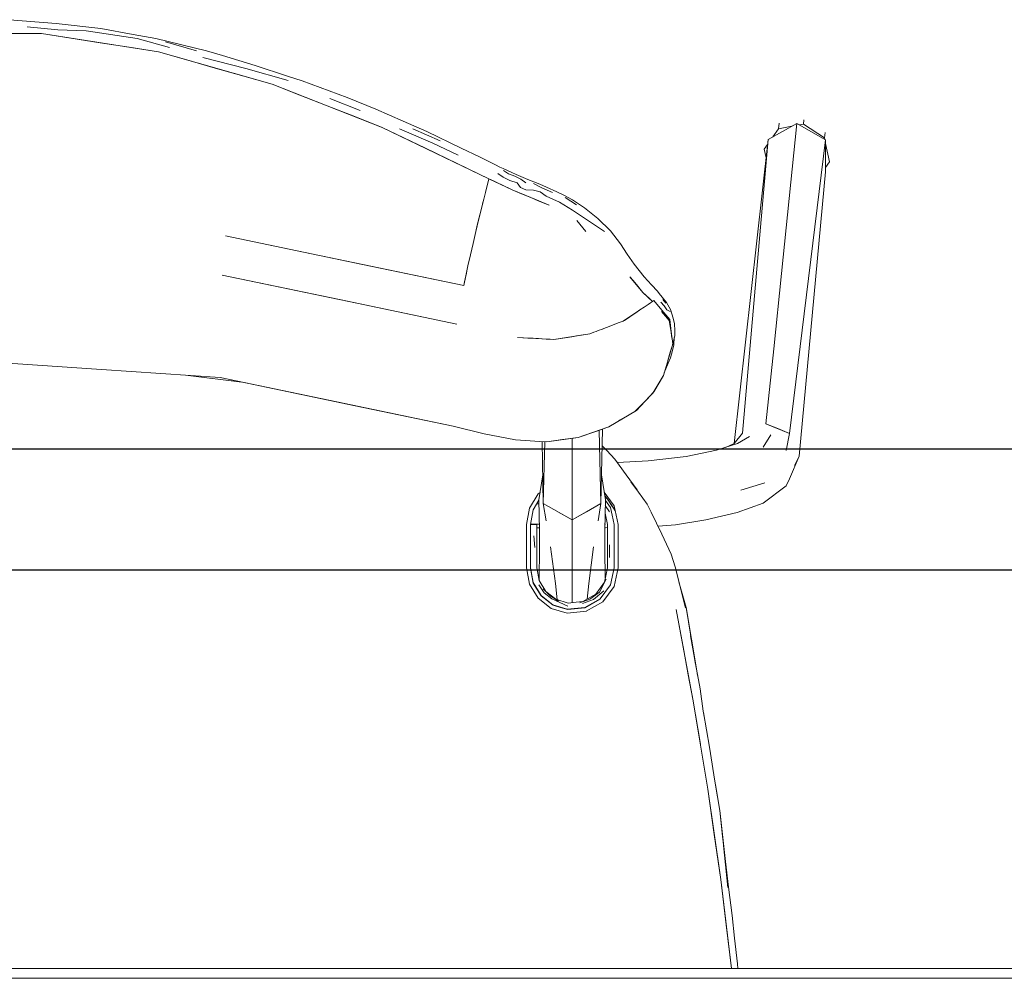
# Model space of a CAD drawing. Header units: millimetres. Extents: x -261 to 187, y -214 to 106.
# Tile 42 of 256: x -220.322 to -220.016, y -159.739 to -159.441. Entities that reach past the tile are written whole.
import ezdxf

# ---------------------------------------------------------------- set-up
doc = ezdxf.new("R2010")
doc.units = ezdxf.units.MM
doc.header["$LTSCALE"] = 0.005
doc.header["$MEASUREMENT"] = 0
doc.layers.add('AP-Condutos Ar condicionado', color=4, linetype='Continuous', lineweight=25)
doc.layers.add('IFC-Elemento de mobília-Contorno', color=9, linetype='Continuous', lineweight=5)

msp = doc.modelspace()

# ---------------------------------------------------------------- linework, layer by layer
at = {"layer": 'AP-Condutos Ar condicionado'}
for p, q in [((-218.28777, -159.57443), (-220.41136, -159.57443)), ((-218.28777, -159.61203), (-220.41136, -159.61203))]:
    msp.add_line(p, q, dxfattribs=at)
at = {"layer": 'IFC-Elemento de mobília-Contorno', "lineweight": 5}
for p, q in [((-220.32526, -159.44078), (-220.31073, -159.44198)), ((-220.31979, -159.44295), (-220.31023, -159.44392)), ((-220.31073, -159.44198), (-220.29691, -159.44354)), ((-220.31023, -159.44392), (-220.30148, -159.44423)), ((-220.30148, -159.44423), (-220.28561, -159.44665)), ((-220.29691, -159.44354), (-220.28681, -159.44534)), ((-220.35207, -159.44508), (-220.31529, -159.44508)), ((-220.31529, -159.44508), (-220.27894, -159.45078)), ((-220.31529, -159.44508), (-220.3062, -159.44651)), ((-220.3062, -159.44651), (-220.29712, -159.44793)), ((-220.29712, -159.44793), (-220.28803, -159.44936)), ((-220.28681, -159.44534), (-220.2798, -159.44664)), ((-220.28561, -159.44665), (-220.27549, -159.44947)), ((-220.2798, -159.44664), (-220.26401, -159.45051)), ((-220.27671, -159.44766), (-220.26709, -159.45042)), ((-220.28803, -159.44936), (-220.27894, -159.45078)), ((-220.27894, -159.45078), (-220.24355, -159.46089)), ((-220.27894, -159.45078), (-220.27009, -159.45331)), ((-220.26401, -159.45051), (-220.25906, -159.45195)), ((-220.27009, -159.45331), (-220.26124, -159.45583)), ((-220.26513, -159.4525), (-220.25172, -159.456)), ((-220.25906, -159.45195), (-220.24885, -159.45501)), ((-220.26124, -159.45583), (-220.2524, -159.45836)), ((-220.25172, -159.456), (-220.23853, -159.45971)), ((-220.24885, -159.45501), (-220.23877, -159.45832)), ((-220.2524, -159.45836), (-220.24355, -159.46089)), ((-220.23877, -159.45832), (-220.23419, -159.45978)), ((-220.23419, -159.45978), (-220.22022, -159.46503)), ((-220.24355, -159.46089), (-220.20927, -159.47429)), ((-220.24355, -159.46089), (-220.23498, -159.46424)), ((-220.23498, -159.46424), (-220.22641, -159.46759)), ((-220.22563, -159.46533), (-220.21619, -159.469)), ((-220.22022, -159.46503), (-220.21132, -159.46858)), ((-220.22641, -159.46759), (-220.21784, -159.47093)), ((-220.21132, -159.46858), (-220.20276, -159.4724)), ((-220.21784, -159.47093), (-220.20927, -159.47429)), ((-220.20276, -159.4724), (-220.19542, -159.47556)), ((-220.07817, -159.47285), (-220.07812, -159.4724)), ((-220.07812, -159.4724), (-220.07808, -159.47196)), ((-220.20927, -159.47429), (-220.17611, -159.49027)), ((-220.20927, -159.47429), (-220.20256, -159.47752)), ((-220.20387, -159.47475), (-220.19357, -159.4792)), ((-220.19982, -159.47476), (-220.19128, -159.47843)), ((-220.19542, -159.47556), (-220.1847, -159.48071)), ((-220.08921, -159.47803), (-220.08026, -159.47308)), ((-220.08771, -159.4772), (-220.08599, -159.47472)), ((-220.08599, -159.47472), (-220.0858, -159.47295)), ((-220.08599, -159.47472), (-220.08184, -159.47396)), ((-220.08266, -159.49644), (-220.08026, -159.47308)), ((-220.08026, -159.47308), (-220.0713, -159.47815)), ((-220.07947, -159.47352), (-220.07822, -159.47329)), ((-220.07822, -159.47329), (-220.07817, -159.47285)), ((-220.07822, -159.47329), (-220.07167, -159.47755)), ((-220.20256, -159.47752), (-220.19585, -159.48076)), ((-220.09979, -159.57268), (-220.08921, -159.47803)), ((-220.09718, -159.56939), (-220.08921, -159.47803)), ((-220.08255, -159.56949), (-220.0713, -159.47815)), ((-220.07167, -159.47755), (-220.07146, -159.47584)), ((-220.07167, -159.47755), (-220.07158, -159.47798)), ((-220.0713, -159.48816), (-220.0713, -159.47815)), ((-220.19585, -159.48076), (-220.18598, -159.48551)), ((-220.19357, -159.4792), (-220.18568, -159.48291)), ((-220.1847, -159.48071), (-220.17901, -159.48349)), ((-220.0904, -159.48106), (-220.08939, -159.47961)), ((-220.0904, -159.48106), (-220.08985, -159.48374)), ((-220.0713, -159.47933), (-220.07009, -159.48502)), ((-220.17901, -159.48349), (-220.17404, -159.48593)), ((-220.18598, -159.48551), (-220.17611, -159.49027)), ((-220.17404, -159.48593), (-220.17273, -159.48665)), ((-220.17273, -159.48665), (-220.17168, -159.48708)), ((-220.17168, -159.48708), (-220.17056, -159.4876)), ((-220.17153, -159.48768), (-220.16998, -159.48875)), ((-220.17056, -159.4876), (-220.16893, -159.48835)), ((-220.0713, -159.48681), (-220.07009, -159.48502)), ((-220.1772, -159.49456), (-220.17611, -159.49027)), ((-220.17656, -159.49205), (-220.17611, -159.49027)), ((-220.17611, -159.49027), (-220.16882, -159.49372)), ((-220.17611, -159.49027), (-220.17467, -159.49095)), ((-220.17332, -159.48863), (-220.17163, -159.48983)), ((-220.17163, -159.48983), (-220.1696, -159.49085)), ((-220.16998, -159.48875), (-220.16807, -159.48947)), ((-220.1696, -159.49085), (-220.16734, -159.49159)), ((-220.16893, -159.48835), (-220.1676, -159.48898)), ((-220.16807, -159.48947), (-220.16615, -159.49043)), ((-220.1676, -159.48898), (-220.16618, -159.48958)), ((-220.16618, -159.48958), (-220.16397, -159.49051)), ((-220.16615, -159.49043), (-220.16457, -159.49152)), ((-220.16397, -159.49051), (-220.16208, -159.49124)), ((-220.07952, -159.57659), (-220.0713, -159.48816)), ((-220.1772, -159.49456), (-220.17687, -159.49325)), ((-220.17688, -159.4933), (-220.17656, -159.49205)), ((-220.17467, -159.49095), (-220.17323, -159.49164)), ((-220.17323, -159.49164), (-220.17212, -159.49215)), ((-220.17212, -159.49215), (-220.17102, -159.49268)), ((-220.17102, -159.49268), (-220.16992, -159.4932)), ((-220.16992, -159.4932), (-220.16882, -159.49372)), ((-220.16882, -159.49372), (-220.16309, -159.49612)), ((-220.16882, -159.49372), (-220.16596, -159.49492)), ((-220.16734, -159.49159), (-220.1663, -159.49297)), ((-220.1663, -159.49297), (-220.16464, -159.49368)), ((-220.16464, -159.49368), (-220.16224, -159.49382)), ((-220.16226, -159.49172), (-220.15967, -159.49315)), ((-220.16224, -159.49382), (-220.16018, -159.49438)), ((-220.16208, -159.49124), (-220.16021, -159.49199)), ((-220.16021, -159.49199), (-220.15814, -159.49285)), ((-220.15967, -159.49315), (-220.15626, -159.49451)), ((-220.15814, -159.49285), (-220.15494, -159.49431)), ((-220.17824, -159.49873), (-220.1772, -159.49456)), ((-220.17798, -159.49769), (-220.17772, -159.49665)), ((-220.17772, -159.49665), (-220.1772, -159.49456)), ((-220.16596, -159.49492), (-220.16309, -159.49612)), ((-220.16309, -159.49612), (-220.15737, -159.49852)), ((-220.16309, -159.49612), (-220.16166, -159.49672)), ((-220.16166, -159.49672), (-220.16023, -159.49732)), ((-220.16018, -159.49438), (-220.15825, -159.4957)), ((-220.15825, -159.4957), (-220.15413, -159.49752)), ((-220.15494, -159.49431), (-220.15261, -159.49547)), ((-220.15261, -159.49547), (-220.15011, -159.49686)), ((-220.15238, -159.49611), (-220.14884, -159.49842)), ((-220.15011, -159.49686), (-220.1463, -159.49936)), ((-220.08506, -159.51979), (-220.08266, -159.49644)), ((-220.17923, -159.50278), (-220.17824, -159.49873)), ((-220.17874, -159.50076), (-220.17824, -159.49873)), ((-220.17824, -159.49873), (-220.17798, -159.49769)), ((-220.16023, -159.49732), (-220.15737, -159.49852)), ((-220.15413, -159.49752), (-220.15003, -159.50006)), ((-220.15003, -159.50006), (-220.14607, -159.50277)), ((-220.1463, -159.49936), (-220.14221, -159.5026)), ((-220.18017, -159.50667), (-220.17923, -159.50278)), ((-220.1797, -159.50473), (-220.17923, -159.50278)), ((-220.17923, -159.50278), (-220.17899, -159.50177)), ((-220.17899, -159.50177), (-220.17874, -159.50076)), ((-220.14607, -159.50277), (-220.14007, -159.50666)), ((-220.14221, -159.5026), (-220.13824, -159.50649)), ((-220.18017, -159.50667), (-220.1797, -159.50473)), ((-220.14876, -159.50327), (-220.14589, -159.50664)), ((-220.25805, -159.50806), (-220.23384, -159.5131)), ((-220.25805, -159.50806), (-220.21545, -159.51693)), ((-220.18104, -159.51041), (-220.18017, -159.50667)), ((-220.18104, -159.51041), (-220.18061, -159.50854)), ((-220.18061, -159.50854), (-220.18039, -159.50761)), ((-220.18039, -159.50761), (-220.18017, -159.50667)), ((-220.13824, -159.50649), (-220.13511, -159.51048)), ((-220.18186, -159.51397), (-220.18104, -159.51041)), ((-220.18186, -159.51397), (-220.18145, -159.51219)), ((-220.18145, -159.51219), (-220.18104, -159.51041)), ((-220.13511, -159.51048), (-220.13305, -159.51379)), ((-220.23384, -159.5131), (-220.1839, -159.5235)), ((-220.18261, -159.51735), (-220.18186, -159.51397)), ((-220.18223, -159.51566), (-220.18186, -159.51397)), ((-220.13305, -159.51379), (-220.13089, -159.5168)), ((-220.21545, -159.51693), (-220.1839, -159.5235)), ((-220.18329, -159.52053), (-220.18261, -159.51735)), ((-220.18295, -159.51894), (-220.18261, -159.51735)), ((-220.18261, -159.51735), (-220.18223, -159.51566)), ((-220.13089, -159.5168), (-220.12782, -159.52074)), ((-220.25916, -159.52026), (-220.21718, -159.52901)), ((-220.25916, -159.52026), (-220.22262, -159.52787)), ((-220.1839, -159.5235), (-220.18329, -159.52053)), ((-220.18365, -159.52228), (-220.18347, -159.52141)), ((-220.18347, -159.52141), (-220.18329, -159.52053)), ((-220.18329, -159.52053), (-220.18312, -159.51974)), ((-220.18312, -159.51974), (-220.18295, -159.51894)), ((-220.13225, -159.52075), (-220.13123, -159.52197)), ((-220.13225, -159.52075), (-220.12815, -159.52563)), ((-220.12782, -159.52074), (-220.12554, -159.5233)), ((-220.08746, -159.54315), (-220.08506, -159.51979)), ((-220.1839, -159.5235), (-220.18377, -159.52289)), ((-220.18377, -159.52289), (-220.18365, -159.52228)), ((-220.13123, -159.52197), (-220.1302, -159.52319)), ((-220.1302, -159.52319), (-220.12815, -159.52563)), ((-220.12554, -159.5233), (-220.12361, -159.52522)), ((-220.12815, -159.52563), (-220.12714, -159.52659)), ((-220.12815, -159.52563), (-220.12517, -159.52848)), ((-220.12714, -159.52659), (-220.12616, -159.52754)), ((-220.12616, -159.52754), (-220.12566, -159.528)), ((-220.12361, -159.52522), (-220.12306, -159.52601)), ((-220.12306, -159.52601), (-220.12079, -159.52878)), ((-220.22262, -159.52787), (-220.18609, -159.53548)), ((-220.21718, -159.52901), (-220.18609, -159.53548)), ((-220.1291, -159.53109), (-220.12779, -159.53022)), ((-220.12779, -159.53022), (-220.12648, -159.52935)), ((-220.12648, -159.52935), (-220.12582, -159.52891)), ((-220.12582, -159.52891), (-220.12517, -159.52848)), ((-220.12566, -159.528), (-220.12517, -159.52848)), ((-220.1252, -159.52844), (-220.1248, -159.52816)), ((-220.12517, -159.52848), (-220.12513, -159.52852)), ((-220.1248, -159.52816), (-220.12231, -159.53112)), ((-220.12262, -159.52866), (-220.1216, -159.52985)), ((-220.12197, -159.52788), (-220.12098, -159.52901)), ((-220.1216, -159.52985), (-220.12068, -159.53105)), ((-220.12079, -159.52878), (-220.1196, -159.53096)), ((-220.1339, -159.53434), (-220.12923, -159.53116)), ((-220.13332, -159.53389), (-220.13235, -159.53325)), ((-220.13235, -159.53325), (-220.13137, -159.5326)), ((-220.13137, -159.5326), (-220.13041, -159.53196)), ((-220.13041, -159.53196), (-220.1291, -159.53109)), ((-220.12242, -159.5316), (-220.12118, -159.533)), ((-220.12231, -159.53112), (-220.11983, -159.53407)), ((-220.12118, -159.533), (-220.11995, -159.53441)), ((-220.12068, -159.53105), (-220.11965, -159.5316)), ((-220.1196, -159.53096), (-220.11875, -159.53362)), ((-220.11875, -159.53362), (-220.11836, -159.53537)), ((-220.1408, -159.53704), (-220.13949, -159.53654)), ((-220.13949, -159.53654), (-220.13819, -159.53604)), ((-220.13819, -159.53604), (-220.13689, -159.53554)), ((-220.13689, -159.53554), (-220.13559, -159.53504)), ((-220.13559, -159.53504), (-220.13429, -159.53454)), ((-220.13429, -159.53454), (-220.13332, -159.53389)), ((-220.1341, -159.53442), (-220.1339, -159.53434)), ((-220.11995, -159.53441), (-220.11969, -159.53624)), ((-220.11983, -159.53407), (-220.11936, -159.53784)), ((-220.11969, -159.53624), (-220.11942, -159.53808)), ((-220.11836, -159.53537), (-220.11825, -159.53746)), ((-220.16717, -159.53965), (-220.16555, -159.53974)), ((-220.16717, -159.53965), (-220.15584, -159.54027)), ((-220.16555, -159.53974), (-220.16394, -159.53983)), ((-220.16394, -159.53983), (-220.16232, -159.53992)), ((-220.16232, -159.53992), (-220.1607, -159.54001)), ((-220.15584, -159.54027), (-220.14469, -159.53854)), ((-220.15445, -159.54005), (-220.15305, -159.53984)), ((-220.15305, -159.53984), (-220.15166, -159.53962)), ((-220.15166, -159.53962), (-220.15026, -159.53941)), ((-220.15026, -159.53941), (-220.14887, -159.53919)), ((-220.14887, -159.53919), (-220.14748, -159.53897)), ((-220.14748, -159.53897), (-220.14608, -159.53876)), ((-220.14608, -159.53876), (-220.14469, -159.53854)), ((-220.14469, -159.53854), (-220.14339, -159.53804)), ((-220.14339, -159.53804), (-220.14274, -159.53779)), ((-220.14274, -159.53779), (-220.14209, -159.53754)), ((-220.14209, -159.53754), (-220.14079, -159.53704)), ((-220.11942, -159.53808), (-220.11916, -159.53992)), ((-220.11936, -159.53784), (-220.11888, -159.54168)), ((-220.1189, -159.54176), (-220.11826, -159.53909)), ((-220.11859, -159.542), (-220.11839, -159.53965)), ((-220.11826, -159.53909), (-220.11825, -159.53746)), ((-220.1607, -159.54001), (-220.15949, -159.54007)), ((-220.15949, -159.54007), (-220.15827, -159.54014)), ((-220.15827, -159.54014), (-220.15706, -159.54021)), ((-220.15706, -159.54021), (-220.15584, -159.54027)), ((-220.15584, -159.54027), (-220.15445, -159.54005)), ((-220.12034, -159.54657), (-220.11889, -159.54161)), ((-220.11967, -159.54427), (-220.1189, -159.54176)), ((-220.11897, -159.54369), (-220.11859, -159.542)), ((-220.11891, -159.54168), (-220.1189, -159.54176)), ((-220.12045, -159.54679), (-220.11967, -159.54427)), ((-220.12035, -159.54768), (-220.11961, -159.54601)), ((-220.11961, -159.54601), (-220.11897, -159.54369)), ((-220.08986, -159.56651), (-220.08746, -159.54315)), ((-220.33368, -159.54708), (-220.2967, -159.54961)), ((-220.12179, -159.55153), (-220.12034, -159.54657)), ((-220.12155, -159.55071), (-220.12035, -159.54768)), ((-220.2967, -159.54961), (-220.25972, -159.55215)), ((-220.26967, -159.55146), (-220.25294, -159.55356)), ((-220.25972, -159.55215), (-220.2177, -159.5609)), ((-220.25972, -159.55215), (-220.22346, -159.5597)), ((-220.12474, -159.55659), (-220.12179, -159.55153)), ((-220.12353, -159.55438), (-220.12199, -159.55182)), ((-220.12508, -159.55695), (-220.12353, -159.55438)), ((-220.13021, -159.56235), (-220.12474, -159.55659)), ((-220.1277, -159.55965), (-220.12507, -159.55694)), ((-220.22346, -159.5597), (-220.1872, -159.56725)), ((-220.2177, -159.5609), (-220.1872, -159.56725)), ((-220.13063, -159.56267), (-220.1277, -159.55965)), ((-220.13879, -159.56746), (-220.13021, -159.56235)), ((-220.1352, -159.56533), (-220.13063, -159.56267)), ((-220.13148, -159.56311), (-220.13063, -159.56267)), ((-220.13147, -159.5631), (-220.13063, -159.56267)), ((-220.1872, -159.56725), (-220.17758, -159.56967)), ((-220.14834, -159.57079), (-220.13879, -159.56746)), ((-220.13908, -159.5676), (-220.13894, -159.56752)), ((-220.13561, -159.56557), (-220.1352, -159.56533)), ((-220.08986, -159.56651), (-220.08255, -159.56949)), ((-220.08986, -159.56651), (-220.08621, -159.568)), ((-220.17758, -159.56967), (-220.16782, -159.57152)), ((-220.14834, -159.57079), (-220.13908, -159.5676)), ((-220.14834, -159.57079), (-220.14281, -159.56891)), ((-220.14281, -159.56891), (-220.13908, -159.5676)), ((-220.14181, -159.56856), (-220.14123, -159.59137)), ((-220.14123, -159.59137), (-220.14078, -159.5682)), ((-220.09977, -159.57267), (-220.09718, -159.56939)), ((-220.09877, -159.5727), (-220.09504, -159.57046)), ((-220.09072, -159.57383), (-220.08832, -159.56995)), ((-220.08621, -159.568), (-220.08255, -159.56949)), ((-220.08354, -159.57482), (-220.08255, -159.56949)), ((-220.16782, -159.57152), (-220.16022, -159.572)), ((-220.16022, -159.572), (-220.15804, -159.57211)), ((-220.15953, -159.57203), (-220.15916, -159.59137)), ((-220.15916, -159.59137), (-220.15867, -159.57208)), ((-220.15804, -159.57211), (-220.14834, -159.57079)), ((-220.15804, -159.57211), (-220.15319, -159.57145)), ((-220.15319, -159.57145), (-220.14834, -159.57079)), ((-220.15019, -159.57964), (-220.15019, -159.57104)), ((-220.14088, -159.5734), (-220.13943, -159.57488)), ((-220.10525, -159.57472), (-220.09877, -159.5727)), ((-220.10249, -159.57387), (-220.09977, -159.57267)), ((-220.13943, -159.57488), (-220.13689, -159.57753)), ((-220.12655, -159.57801), (-220.11471, -159.5767)), ((-220.11471, -159.5767), (-220.10525, -159.57472)), ((-220.08255, -159.58365), (-220.07952, -159.57659)), ((-220.08094, -159.57951), (-220.07952, -159.57659)), ((-220.15019, -159.59643), (-220.15019, -159.57964)), ((-220.13689, -159.57753), (-220.13335, -159.58235)), ((-220.13611, -159.5786), (-220.12655, -159.57801)), ((-220.16054, -159.59019), (-220.15933, -159.58236)), ((-220.14106, -159.58236), (-220.13985, -159.59019)), ((-220.13335, -159.58235), (-220.13, -159.58712)), ((-220.13188, -159.58454), (-220.12951, -159.58779)), ((-220.09773, -159.58713), (-220.09022, -159.58488)), ((-220.09072, -159.59122), (-220.08354, -159.58585)), ((-220.08354, -159.58585), (-220.08255, -159.58365)), ((-220.16347, -159.59276), (-220.16078, -159.58836)), ((-220.16078, -159.58836), (-220.16018, -159.5879)), ((-220.14021, -159.58782), (-220.13713, -159.59202)), ((-220.14006, -159.58883), (-220.13887, -159.59038)), ((-220.14005, -159.58889), (-220.13987, -159.58913)), ((-220.12951, -159.58779), (-220.12687, -159.59155)), ((-220.16234, -159.59326), (-220.16053, -159.59029)), ((-220.16125, -159.59146), (-220.16051, -159.59146)), ((-220.16054, -159.59019), (-220.16032, -159.59962)), ((-220.15916, -159.59137), (-220.1583, -159.59668)), ((-220.15916, -159.59137), (-220.15019, -159.59643)), ((-220.15019, -159.59643), (-220.14123, -159.59137)), ((-220.14571, -159.5939), (-220.14123, -159.59137)), ((-220.14208, -159.59668), (-220.14123, -159.59137)), ((-220.14006, -159.59962), (-220.13985, -159.59019)), ((-220.13989, -159.5919), (-220.13854, -159.59394)), ((-220.13987, -159.58913), (-220.13887, -159.59038)), ((-220.13985, -159.59039), (-220.13827, -159.59254)), ((-220.13887, -159.59038), (-220.13681, -159.59351)), ((-220.13887, -159.59038), (-220.13801, -159.59174)), ((-220.13821, -159.59142), (-220.13819, -159.59142)), ((-220.13801, -159.59174), (-220.13713, -159.59307)), ((-220.13713, -159.59202), (-220.13588, -159.59783)), ((-220.12687, -159.59155), (-220.12559, -159.59407)), ((-220.09887, -159.59415), (-220.09072, -159.59122)), ((-220.16443, -159.59783), (-220.16347, -159.59276)), ((-220.1632, -159.5979), (-220.16234, -159.59326)), ((-220.15467, -159.5939), (-220.15019, -159.59643)), ((-220.15019, -159.59643), (-220.14571, -159.5939)), ((-220.13994, -159.59436), (-220.13919, -159.59787)), ((-220.13827, -159.59254), (-220.13775, -159.59495)), ((-220.13775, -159.59495), (-220.13712, -159.59783)), ((-220.13713, -159.59307), (-220.1368, -159.59356)), ((-220.12559, -159.59407), (-220.12225, -159.60083)), ((-220.10856, -159.59638), (-220.09887, -159.59415)), ((-220.16443, -159.6012), (-220.16443, -159.59777)), ((-220.1632, -159.60128), (-220.1632, -159.5979)), ((-220.16318, -159.6012), (-220.16318, -159.59777)), ((-220.16318, -159.59783), (-220.16242, -159.59783)), ((-220.16317, -159.59777), (-220.16036, -159.59777)), ((-220.16242, -159.59783), (-220.16177, -159.59784)), ((-220.16177, -159.59784), (-220.16135, -159.59785)), ((-220.16135, -159.59785), (-220.16119, -159.59787)), ((-220.16119, -159.60124), (-220.16119, -159.59787)), ((-220.15019, -159.60177), (-220.15019, -159.59643)), ((-220.14002, -159.59777), (-220.13984, -159.59777)), ((-220.13919, -159.60124), (-220.13919, -159.59787)), ((-220.13712, -159.59783), (-220.13712, -159.60121)), ((-220.13588, -159.59783), (-220.13587, -159.6012)), ((-220.12346, -159.59838), (-220.11797, -159.59797)), ((-220.11797, -159.59797), (-220.10856, -159.59638)), ((-220.16443, -159.60457), (-220.16443, -159.6012)), ((-220.1632, -159.59885), (-220.16318, -159.59885)), ((-220.16318, -159.60457), (-220.16318, -159.6012)), ((-220.16119, -159.59885), (-220.16034, -159.59885)), ((-220.16119, -159.60461), (-220.16119, -159.60124)), ((-220.16037, -159.60584), (-220.16032, -159.59962)), ((-220.14006, -159.59962), (-220.14002, -159.60584)), ((-220.14004, -159.59885), (-220.13984, -159.59885)), ((-220.13984, -159.59885), (-220.13919, -159.59884)), ((-220.13919, -159.60461), (-220.13919, -159.60124)), ((-220.13712, -159.60121), (-220.13712, -159.60458)), ((-220.13587, -159.6012), (-220.13587, -159.60458)), ((-220.12225, -159.60083), (-220.11941, -159.6071)), ((-220.1632, -159.60466), (-220.1632, -159.60128)), ((-220.16208, -159.6014), (-220.16177, -159.60497)), ((-220.15019, -159.61135), (-220.15019, -159.60177)), ((-220.13861, -159.60808), (-220.13858, -159.60421)), ((-220.16444, -159.60794), (-220.16443, -159.60457)), ((-220.1632, -159.60804), (-220.1632, -159.60466)), ((-220.16319, -159.60794), (-220.16318, -159.60457)), ((-220.16119, -159.60799), (-220.16119, -159.60461)), ((-220.16049, -159.61456), (-220.16037, -159.60584)), ((-220.15689, -159.60483), (-220.15538, -159.61621)), ((-220.145, -159.61621), (-220.1435, -159.60483)), ((-220.14002, -159.60584), (-220.13986, -159.61446)), ((-220.13919, -159.60799), (-220.13919, -159.60461)), ((-220.13712, -159.60458), (-220.13711, -159.60795)), ((-220.13587, -159.60458), (-220.13587, -159.60794)), ((-220.11941, -159.6071), (-220.11817, -159.61099)), ((-220.16444, -159.61132), (-220.16444, -159.60794)), ((-220.1632, -159.60804), (-220.1632, -159.61126)), ((-220.16319, -159.61131), (-220.16319, -159.60794)), ((-220.16119, -159.61137), (-220.16119, -159.60799)), ((-220.13919, -159.61137), (-220.13919, -159.60799)), ((-220.13711, -159.60795), (-220.13711, -159.61132)), ((-220.13587, -159.60794), (-220.13587, -159.61132)), ((-220.16444, -159.61132), (-220.16348, -159.61639)), ((-220.1632, -159.61141), (-220.1632, -159.61126)), ((-220.1632, -159.61141), (-220.16234, -159.61606)), ((-220.16319, -159.61131), (-220.16232, -159.61595)), ((-220.16119, -159.61137), (-220.16046, -159.61529)), ((-220.15019, -159.62218), (-220.15019, -159.61135)), ((-220.13971, -159.61379), (-220.13919, -159.61137)), ((-220.13825, -159.61662), (-220.13711, -159.61132)), ((-220.13711, -159.61712), (-220.13587, -159.61132)), ((-220.11817, -159.61099), (-220.11496, -159.62374)), ((-220.16348, -159.61639), (-220.16077, -159.6208)), ((-220.16234, -159.61606), (-220.15988, -159.62009)), ((-220.16232, -159.61595), (-220.15987, -159.61997)), ((-220.16049, -159.61456), (-220.16049, -159.61516)), ((-220.16046, -159.61529), (-220.15839, -159.6187)), ((-220.15538, -159.61621), (-220.15487, -159.62125)), ((-220.14549, -159.62107), (-220.145, -159.61621)), ((-220.14286, -159.61956), (-220.14015, -159.61585)), ((-220.14167, -159.61888), (-220.13961, -159.61489)), ((-220.14015, -159.61585), (-220.13971, -159.61379)), ((-220.11698, -159.61571), (-220.11473, -159.62369)), ((-220.16052, -159.61659), (-220.15885, -159.61908)), ((-220.16046, -159.61901), (-220.16045, -159.61915)), ((-220.15923, -159.61792), (-220.15708, -159.6201)), ((-220.15885, -159.61908), (-220.15656, -159.62102)), ((-220.15839, -159.6187), (-220.15523, -159.62114)), ((-220.14684, -159.62184), (-220.14286, -159.61956)), ((-220.14466, -159.62107), (-220.14167, -159.61888)), ((-220.1435, -159.62123), (-220.14032, -159.61852)), ((-220.14148, -159.62099), (-220.13825, -159.61662)), ((-220.14062, -159.6219), (-220.13711, -159.61712)), ((-220.16077, -159.6208), (-220.15668, -159.62396)), ((-220.15988, -159.62009), (-220.15614, -159.62298)), ((-220.15987, -159.61997), (-220.15615, -159.62286)), ((-220.15708, -159.6201), (-220.15447, -159.62169)), ((-220.15656, -159.62102), (-220.15157, -159.62326)), ((-220.15523, -159.62114), (-220.1514, -159.6223)), ((-220.1514, -159.6223), (-220.14894, -159.62205)), ((-220.14894, -159.62205), (-220.14684, -159.62184)), ((-220.14784, -159.62226), (-220.14466, -159.62107)), ((-220.14692, -159.62246), (-220.1435, -159.62123)), ((-220.14623, -159.62368), (-220.14148, -159.62099)), ((-220.14622, -159.62381), (-220.14156, -159.6211)), ((-220.14578, -159.62485), (-220.14062, -159.6219)), ((-220.14156, -159.6211), (-220.14148, -159.62099)), ((-220.15668, -159.62396), (-220.15176, -159.62547)), ((-220.15615, -159.62286), (-220.15169, -159.62422)), ((-220.15614, -159.62298), (-220.15385, -159.62367)), ((-220.15466, -159.62331), (-220.15465, -159.62343)), ((-220.15385, -159.62367), (-220.15156, -159.62434)), ((-220.15176, -159.62547), (-220.14576, -159.62485)), ((-220.15169, -159.62422), (-220.14623, -159.62368)), ((-220.15156, -159.62434), (-220.14622, -159.62381)), ((-220.15019, -159.62421), (-220.15019, -159.62407)), ((-220.14574, -159.62353), (-220.14573, -159.62339)), ((-220.11784, -159.62433), (-220.11546, -159.63706)), ((-220.11784, -159.62433), (-220.1126, -159.65224)), ((-220.11473, -159.62369), (-220.11261, -159.63648)), ((-220.11473, -159.62369), (-220.11309, -159.63357)), ((-220.11334, -159.63249), (-220.11183, -159.6412)), ((-220.11309, -159.63357), (-220.11138, -159.64337)), ((-220.11309, -159.63357), (-220.11181, -159.64131)), ((-220.11546, -159.63706), (-220.11403, -159.64465)), ((-220.11261, -159.63648), (-220.1118, -159.64135)), ((-220.11183, -159.6412), (-220.11038, -159.64896)), ((-220.11138, -159.64337), (-220.11114, -159.64488)), ((-220.11403, -159.64465), (-220.1126, -159.65224)), ((-220.11038, -159.64896), (-220.1094, -159.6559)), ((-220.1126, -159.65224), (-220.10796, -159.68024)), ((-220.1126, -159.65224), (-220.11028, -159.66624)), ((-220.1094, -159.6559), (-220.10911, -159.65762)), ((-220.10939, -159.6559), (-220.10933, -159.65636)), ((-220.10939, -159.6559), (-220.10911, -159.65762)), ((-220.10933, -159.65636), (-220.10746, -159.66712)), ((-220.10746, -159.66712), (-220.10607, -159.67577)), ((-220.10607, -159.67577), (-220.10558, -159.67895)), ((-220.10796, -159.68024), (-220.10594, -159.6943)), ((-220.10796, -159.68024), (-220.10393, -159.70834)), ((-220.1056, -159.67882), (-220.10427, -159.68685)), ((-220.10558, -159.67895), (-220.10427, -159.68685)), ((-220.10427, -159.68685), (-220.10335, -159.6948)), ((-220.10427, -159.68685), (-220.10244, -159.70276)), ((-220.10594, -159.6943), (-220.10393, -159.70834)), ((-220.10335, -159.6948), (-220.10244, -159.70276)), ((-220.1031, -159.6977), (-220.10174, -159.71077)), ((-220.10244, -159.70276), (-220.10152, -159.71068)), ((-220.10244, -159.70276), (-220.10152, -159.7107)), ((-220.10393, -159.70834), (-220.10222, -159.72244)), ((-220.10393, -159.70834), (-220.10057, -159.73606)), ((-220.10152, -159.71068), (-220.10039, -159.71951)), ((-220.10039, -159.71951), (-220.09969, -159.72661)), ((-220.10222, -159.72244), (-220.10057, -159.73606)), ((-220.09969, -159.72653), (-220.09877, -159.73457)), ((-220.09969, -159.72661), (-220.09877, -159.73457)), ((-220.6345, -159.73606), (-219.4346, -159.73606)), ((-220.09877, -159.73457), (-220.0986, -159.73606)), ((-220.09877, -159.73457), (-220.0986, -159.73606)), ((-220.6315, -159.73906), (-219.4376, -159.73906))]:
    msp.add_line(p, q, dxfattribs=at)

doc.saveas('drawing.dxf')
